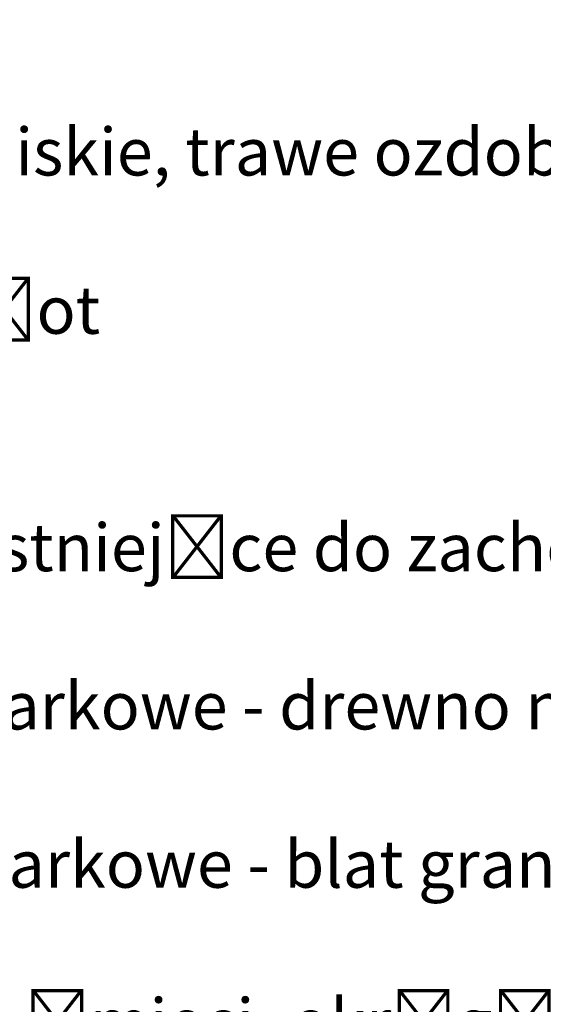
# Model space of a CAD drawing. Extents: x 6601440 to 6601733, y 5738487 to 5738717.
# Tile 127 of 129: x 6601700.68 to 6601705.43, y 5738621.2 to 5738630.12. Entities that reach past the tile are written whole.
import ezdxf

# ---------------------------------------------------------------- set-up
doc = ezdxf.new("R2010")
doc.units = 0
doc.layers.get('0').update_dxf_attribs({"linetype": 'CONTINUOUS'})
doc.styles.get("Standard").update_dxf_attribs({"font": 'arial.ttf'})

msp = doc.modelspace()

# ---------------------------------------------------------------- texts
at = {"color": 7, "linetype": 'ByBlock', "lineweight": 25, "insert": (6601698.16747, 5738647.77831), "char_height": 0.43008, "attachment_point": 1}
msp.add_mtext_dynamic_manual_height_columns('{\\fArial|b0|i0|c238|p34;granice opracowania A-G\\P\\PBudnek Collegium Anatomicum\\P\\PNawierzchnia z płyt betonowych, ażurowych - wypełnienie \\Pziemia i trawa.\\P\\PNawierzchnia miejsca postojowego- kostka betnowa 8cm\\P\\PNawierzchnia miejsca postojowego- geokrata- wypełnienie\\Pziemia i trawa\\P\\PNawierzchnia wewnatrz parku kieszonkowego- kamień\\Pnaturalny\\P\\PNawierzchnia wewnatrz parku kieszonkowego- trawa\\P\\P\\PDrzewa liściaste - donica drewniana\\P\\P\\P\\PDrzewa liściaste wysokie\\P\\P\\P\\PKrzewy niskie, trawe ozdobne\\P\\PŻywopłot\\P\\P\\PDrzewa istniejące do zachowania\\P\\PŁawki parkowe - drewno naturalne\\P\\PSzachy parkowe - blat granitowy\\P\\PKosze na śmieci- okrągłe\\POświetlenie parkowe - lampy stylizowane cztero\\Pi dwupunktowe. Lampy zlokalizowane w narożnikach \\Pparkingu i parku wyposażone w kaemry wysokiej \\Prozdzielczości\\P\\P Fontanna parkowa z siedziskami po całym obwodzie\\P\\P\\P\\P\\PWiata rowerowa}', width=23.7484419, gutter_width=8.16087, heights=[-34.97876], dxfattribs=at)

doc.saveas('drawing.dxf')
